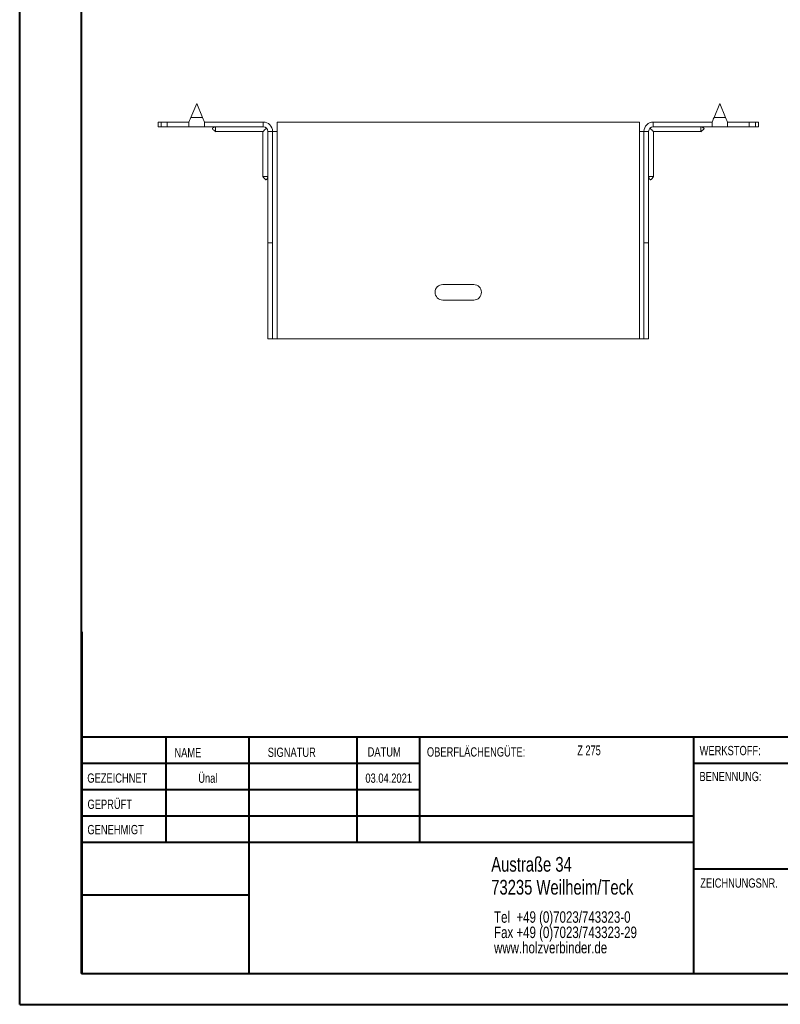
# Model space of a CAD drawing. Header units: millimetres. Extents: x 0 to 210, y 0 to 297.
# Tile 1 of 7: x 0 to 123, y 0 to 159. Entities that reach past the tile are written whole.
import ezdxf

# ---------------------------------------------------------------- set-up
doc = ezdxf.new("R2010")
doc.units = ezdxf.units.MM
doc.styles.add('SLDTEXTSTYLE0', font='TXT', dxfattribs={"width": 0.75})
doc.styles.add('SLDTEXTSTYLE2', font='TXT', dxfattribs={"width": 0.7})

# ---------------------------------------------------------------- blocks, each defined once
blk = doc.blocks.new('SW_NOTE_0')
at = {"color": 0, "linetype": 'Continuous', "lineweight": 0, "char_height": 1.8521, "attachment_point": 1, "style": 'SLDTEXTSTYLE0'}
for s, insert in [('Tel  +49 (0)7023/743323-0', (0, 2.39)), ('Fax +49 (0)7023/743323-29', (0, -0.08)), ('www.holzverbinder.de', (0, -2.55))]:
    blk.add_mtext(s, dxfattribs=dict(at, insert=insert))

msp = doc.modelspace()

# ---------------------------------------------------------------- linework, layer by layer
at = {"color": 7, "linetype": 'Continuous', "lineweight": 40}
for p, q in [((0.08, 0.21), (0.08, 297.21)), ((10.08, 5.21), (10.08, 292.21)), ((10.11, 60.37), (10.11, 5.12)), ((205.08, 43.37), (10.11, 43.37)), ((23.71, 43.37), (23.71, 26.37)), ((37.1, 43.37), (37.1, 5.12)), ((54.51, 43.37), (54.51, 26.37)), ((64.71, 26.37), (64.71, 43.37)), ((108.91, 43.37), (108.91, 5.12)), ((64.71, 39.1), (10.11, 39.1)), ((205.08, 39.12), (108.91, 39.12)), ((64.71, 34.87), (10.11, 34.87)), ((108.91, 30.62), (10.11, 30.62)), ((108.91, 26.37), (10.11, 26.37)), ((108.91, 22.12), (205.08, 22.12)), ((37.1, 17.87), (10.11, 17.87)), ((10.11, 13.71), (10.08, 13.71)), ((10.11, 9.46), (10.08, 9.46)), ((10.08, 5.21), (205.08, 5.21)), ((0.08, 0.21), (210.08, 0.21))]:
    msp.add_line(p, q, dxfattribs=at)
at = {"color": 7, "linetype": 'Continuous', "lineweight": 15}
for p, q in [((28.67, 145.74), (27.73, 143.49)), ((29.61, 143.49), (28.67, 145.74)), ((113.17, 145.74), (112.23, 143.49)), ((114.11, 143.49), (113.17, 145.74)), ((27.73, 143.49), (29.61, 143.49)), ((112.23, 143.49), (114.11, 143.49)), ((22.42, 142.74), (22.42, 141.99)), ((22.42, 142.74), (22.92, 142.74)), ((22.92, 141.99), (22.42, 141.99)), ((22.92, 142.74), (22.92, 141.99)), ((22.92, 142.74), (23.92, 142.74)), ((23.92, 141.99), (22.92, 141.99)), ((23.92, 141.99), (23.92, 142.74)), ((27.42, 142.74), (23.92, 142.74)), ((27.42, 141.99), (23.92, 141.99)), ((27.42, 142.74), (27.42, 141.99)), ((27.42, 141.99), (29.92, 141.99)), ((29.92, 141.99), (29.92, 142.74)), ((39.42, 142.74), (29.92, 142.74)), ((39.42, 141.99), (29.92, 141.99)), ((39.42, 141.99), (39.42, 142.74)), ((41.67, 141.24), (41.67, 142.74)), ((100.17, 142.74), (41.67, 142.74)), ((100.17, 142.74), (100.17, 141.24)), ((102.42, 141.99), (102.42, 142.74)), ((102.42, 142.74), (111.92, 142.74)), ((102.42, 141.99), (111.92, 141.99)), ((111.92, 142.74), (111.92, 141.99)), ((111.92, 141.99), (114.42, 141.99)), ((114.42, 141.99), (114.42, 142.74)), ((114.42, 142.74), (117.92, 142.74)), ((114.42, 141.99), (117.92, 141.99)), ((117.92, 141.99), (117.92, 142.74)), ((117.92, 142.74), (118.92, 142.74)), ((118.92, 141.99), (117.92, 141.99)), ((118.92, 141.99), (118.92, 142.74)), ((118.92, 142.74), (119.42, 142.74)), ((119.42, 141.99), (118.92, 141.99)), ((119.42, 141.99), (119.42, 142.74)), ((31.72, 141.19), (39.37, 141.19)), ((39.37, 141.19), (39.37, 133.93)), ((40.17, 141.24), (40.92, 141.24)), ((40.17, 123.24), (40.17, 141.24)), ((40.92, 123.24), (40.92, 141.24)), ((40.92, 141.24), (41.67, 141.24)), ((41.67, 107.74), (41.67, 141.24)), ((100.17, 141.24), (100.17, 107.74)), ((100.17, 141.24), (100.92, 141.24)), ((101.67, 141.24), (100.92, 141.24)), ((100.92, 123.24), (100.92, 141.24)), ((101.67, 123.24), (101.67, 141.24)), ((102.47, 141.19), (110.12, 141.19)), ((102.47, 133.93), (102.47, 141.19)), ((40.92, 123.24), (40.17, 123.24)), ((40.17, 107.74), (40.17, 123.24)), ((40.92, 107.74), (40.92, 123.24)), ((100.92, 123.24), (101.67, 123.24)), ((100.92, 107.74), (100.92, 123.24)), ((101.67, 107.74), (101.67, 123.24)), ((73.42, 116.49), (68.42, 116.49)), ((68.42, 113.99), (73.42, 113.99)), ((40.92, 107.74), (40.17, 107.74)), ((40.92, 107.74), (41.67, 107.74)), ((41.67, 107.74), (100.17, 107.74)), ((100.17, 107.74), (100.92, 107.74)), ((100.92, 107.74), (101.67, 107.74))]:
    msp.add_line(p, q, dxfattribs=at)
at = {"color": 7, "linetype": 'Continuous', "lineweight": 0}
for p, q in [((64.71, 39.12), (10.11, 39.12)), ((23.71, 5.21), (23.71, 5.12)), ((54.51, 5.21), (54.51, 5.12))]:
    msp.add_line(p, q, dxfattribs=at)
at = {"color": 7, "linetype": 'Continuous', "lineweight": 15, "flags": 128}
for points in [[(27.73, 143.49), (27.62, 143.23), (27.52, 142.98), (27.42, 142.74)], [(29.92, 142.74), (29.82, 142.98), (29.71, 143.23), (29.61, 143.49)], [(112.23, 143.49), (112.12, 143.23), (112.02, 142.98), (111.92, 142.74)], [(114.42, 142.74), (114.32, 142.98), (114.21, 143.23), (114.11, 143.49)], [(39.37, 141.19), (39.39, 141.21), (39.44, 141.26), (39.52, 141.35), (39.64, 141.46), (39.78, 141.61), (39.95, 141.77)], [(101.89, 141.77), (102.05, 141.61), (102.2, 141.46), (102.31, 141.35), (102.4, 141.26), (102.45, 141.21), (102.47, 141.19)]]:
    msp.add_lwpolyline(points, dxfattribs=at)
at = {"color": 7, "linetype": 'Continuous', "lineweight": 15}
for centre, radius, start, end in [((39.42, 141.24), 1.5, 0, 90), ((39.42, 141.24), 0.75, 0, 90), ((102.42, 141.24), 1.5, 90, 180), ((102.42, 141.24), 0.75, 90, 180), ((68.42, 115.24), 1.25, 90, 270), ((73.42, 115.24), 1.25, 270, 90)]:
    msp.add_arc(centre, radius, start, end, dxfattribs=at)
for points, knots in [([(31.72, 141.99), (31.58, 141.95), (31.43, 141.9), (31.28, 141.79), (31.24, 141.75), (31.22, 141.71), (31.22, 141.69), (31.22, 141.66), (31.23, 141.63), (31.28, 141.53), (31.48, 141.4), (31.63, 141.27), (31.72, 141.18)], [0, 0, 0, 0, 0.312858, 0.368954, 0.414538, 0.434314, 0.452963, 0.471428, 0.490675, 0.534328, 0.71923, 1, 1, 1, 1]), ([(31.72, 141.99), (31.72, 141.91), (31.72, 141.72), (31.72, 141.45), (31.72, 141.26), (31.72, 141.18), (31.72, 141.2), (31.72, 141.2)], [0, 0, 0, 0, 0.176998, 0.437531, 0.69807, 0.958617, 1, 1, 1, 1]), ([(110.11, 141.18), (110.21, 141.27), (110.34, 141.39), (110.51, 141.51), (110.58, 141.58), (110.61, 141.63), (110.62, 141.66), (110.62, 141.69), (110.61, 141.71), (110.6, 141.75), (110.56, 141.79), (110.41, 141.9), (110.25, 141.95), (110.12, 141.99)], [0, 0, 0, 0, 0.280626, 0.412834, 0.465947, 0.509578, 0.528814, 0.54727, 0.56591, 0.585676, 0.631236, 0.687303, 1, 1, 1, 1]), ([(110.12, 141.99), (110.12, 141.91), (110.12, 141.72), (110.12, 141.45), (110.12, 141.26), (110.12, 141.18), (110.12, 141.2), (110.12, 141.2)], [0, 0, 0, 0, 0.176998, 0.437531, 0.69807, 0.958617, 1, 1, 1, 1]), ([(39.36, 133.93), (39.44, 133.84), (39.56, 133.7), (39.68, 133.53), (39.76, 133.46), (39.8, 133.43), (39.84, 133.43), (39.86, 133.43), (39.89, 133.43), (39.92, 133.45), (39.96, 133.48), (40.07, 133.64), (40.12, 133.79), (40.17, 133.93)], [0, 0, 0, 0, 0.280623, 0.412833, 0.465946, 0.509577, 0.528813, 0.54727, 0.56591, 0.585677, 0.631235, 0.687302, 1, 1, 1, 1]), ([(39.38, 133.93), (39.38, 133.93), (39.39, 133.93), (39.56, 133.93), (39.78, 133.93), (39.99, 133.93), (40.11, 133.93), (40.17, 133.93)], [0, 0, 0, 0, 0.21778, 0.478083, 0.738382, 0.867316, 1, 1, 1, 1]), ([(101.67, 133.93), (101.71, 133.79), (101.76, 133.64), (101.87, 133.48), (101.91, 133.45), (101.95, 133.43), (101.97, 133.43), (102, 133.43), (102.03, 133.43), (102.13, 133.49), (102.26, 133.69), (102.39, 133.84), (102.48, 133.93)], [0, 0, 0, 0, 0.3128593, 0.3689549, 0.4145363, 0.4343139, 0.4529633, 0.4714298, 0.4906759, 0.5343291, 0.719232, 1, 1, 1, 1]), ([(102.46, 133.93), (102.45, 133.93), (102.44, 133.93), (102.28, 133.93), (102.06, 133.93), (101.85, 133.93), (101.73, 133.93), (101.67, 133.93)], [0, 0, 0, 0, 0.21778, 0.478083, 0.738382, 0.867316, 1, 1, 1, 1])]:
    msp.add_open_spline(points, degree=3, knots=knots, dxfattribs=at)

# ---------------------------------------------------------------- block references
at = {"color": 7, "linetype": 'Continuous', "lineweight": 0}
msp.add_blockref('SW_NOTE_0', (76.7, 12.85), dxfattribs=at)

# ---------------------------------------------------------------- texts
for s, insert, char_height, attachment_point, style in [('NAME', (25.07, 41.62), 1.5, 1, 'SLDTEXTSTYLE0'), ('SIGNATUR', (40.14, 41.68), 1.5, 1, 'SLDTEXTSTYLE0'), ('DATUM', (56.28, 41.74), 1.5, 1, 'SLDTEXTSTYLE0'), ('OBERFLÄCHENGÜTE:', (65.86, 41.74), 1.5, 1, 'SLDTEXTSTYLE0'), ('Z 275', (90.14, 42.03), 1.587, 1, 'SLDTEXTSTYLE2'), ('WERKSTOFF:', (109.91, 41.96), 1.5, 1, 'SLDTEXTSTYLE0'), ('GEZEICHNET', (11, 37.51), 1.5, 1, 'SLDTEXTSTYLE0'), ('Ünal', (30.47, 37.5), 1.499, 2, 'SLDTEXTSTYLE0'), ('03.04.2021', (59.68, 37.5), 1.499, 2, 'SLDTEXTSTYLE0'), ('BENENNUNG:', (109.88, 37.77), 1.5, 1, 'SLDTEXTSTYLE0'), ('GEPRÜFT', (11.03, 33.28), 1.5, 1, 'SLDTEXTSTYLE0'), ('GENEHMIGT', (11.02, 29.19), 1.5, 1, 'SLDTEXTSTYLE0'), ('Austraße 34', (76.25, 24.02), 2.3813, 1, 'SLDTEXTSTYLE0'), ('73235 Weilheim/Teck', (76.25, 20.32), 2.3813, 1, 'SLDTEXTSTYLE0'), ('ZEICHNUNGSNR.', (110, 20.55), 1.5, 1, 'SLDTEXTSTYLE0')]:
    msp.add_mtext(s, dxfattribs=dict(at, insert=insert, char_height=char_height, attachment_point=attachment_point, style=style))

doc.saveas('drawing.dxf')
